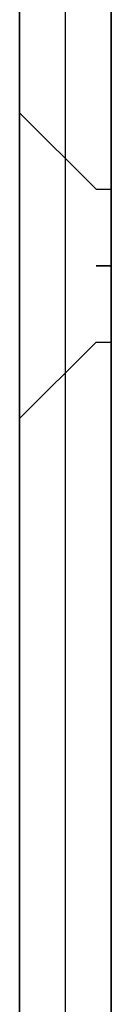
# Model space of a CAD drawing. Header units: millimetres. Extents: x -443 to 78, y -75 to 91.
# Tile 24 of 40: x -75.42 to -74.22, y 49.34 to 62.22. Entities that reach past the tile are written whole.
import ezdxf

# ---------------------------------------------------------------- set-up
doc = ezdxf.new("R2010")
doc.units = ezdxf.units.MM
doc.header["$MEASUREMENT"] = 0
doc.layers.add('Predefinito', color=5, linetype='Continuous')

msp = doc.modelspace()

# ---------------------------------------------------------------- linework, layer by layer
at = {"layer": 'Predefinito', "extrusion": (1, 0, 0)}
for points in [[(89.809, 37.552), (39.125, 150.656)], [(88.714, 37.062), (38.03, 150.165)], [(59, 28), (59.044, 28), (59.089, 28.002), (59.134, 28.005), (59.18, 28.008), (59.225, 28.013), (59.271, 28.018), (59.318, 28.025), (59.364, 28.033), (59.41, 28.043), (59.457, 28.053), (59.504, 28.064), (59.55, 28.077), (59.597, 28.091), (59.643, 28.106), (59.69, 28.123), (59.736, 28.14), (59.782, 28.159), (59.828, 28.179), (59.873, 28.201), (59.919, 28.223), (59.963, 28.247), (60.008, 28.272), (60.051, 28.299), (60.094, 28.326), (60.137, 28.355), (60.179, 28.384), (60.22, 28.415), (60.261, 28.447), (60.3, 28.48), (60.339, 28.515), (60.377, 28.55), (60.414, 28.586), (60.45, 28.623), (60.485, 28.661), (60.52, 28.7), (60.553, 28.739), (60.585, 28.78), (60.616, 28.821), (60.645, 28.863), (60.674, 28.906), (60.701, 28.949), (60.728, 28.992), (60.753, 29.037), (60.777, 29.081), (60.799, 29.127), (60.821, 29.172), (60.841, 29.218), (60.86, 29.264), (60.877, 29.31), (60.894, 29.357), (60.909, 29.403), (60.923, 29.45), (60.936, 29.496), (60.947, 29.543), (60.957, 29.59), (60.967, 29.636), (60.975, 29.682), (60.982, 29.729), (60.987, 29.775), (60.992, 29.82), (60.995, 29.866), (60.998, 29.911), (61, 29.956), (61, 30), (61, 30.044), (60.998, 30.089), (60.995, 30.134), (60.992, 30.18), (60.987, 30.225), (60.982, 30.271), (60.975, 30.318), (60.967, 30.364), (60.957, 30.41), (60.947, 30.457), (60.936, 30.504), (60.923, 30.55), (60.909, 30.597), (60.894, 30.643), (60.877, 30.69), (60.86, 30.736), (60.841, 30.782), (60.821, 30.828), (60.799, 30.873), (60.777, 30.919), (60.753, 30.963), (60.728, 31.008), (60.701, 31.051), (60.674, 31.094), (60.645, 31.137), (60.616, 31.179), (60.585, 31.22), (60.553, 31.261), (60.52, 31.3), (60.485, 31.339), (60.45, 31.377), (60.414, 31.414), (60.377, 31.45), (60.339, 31.485), (60.3, 31.52), (60.261, 31.553), (60.22, 31.585), (60.179, 31.616), (60.137, 31.645), (60.094, 31.674), (60.051, 31.701), (60.008, 31.728), (59.963, 31.753), (59.919, 31.777), (59.873, 31.799), (59.828, 31.821), (59.782, 31.841), (59.736, 31.86), (59.69, 31.877), (59.643, 31.894), (59.597, 31.909), (59.55, 31.923), (59.504, 31.936), (59.457, 31.947), (59.41, 31.957), (59.364, 31.967), (59.318, 31.975), (59.271, 31.982), (59.225, 31.987), (59.18, 31.992), (59.134, 31.995), (59.089, 31.998), (59.044, 32), (59, 32)], [(59, 31.5), (59.033, 31.5), (59.067, 31.499), (59.101, 31.497), (59.135, 31.494), (59.169, 31.49), (59.204, 31.486), (59.238, 31.481), (59.273, 31.475), (59.308, 31.468), (59.343, 31.46), (59.378, 31.452), (59.413, 31.442), (59.448, 31.432), (59.483, 31.42), (59.517, 31.408), (59.552, 31.395), (59.587, 31.381), (59.621, 31.365), (59.655, 31.349), (59.689, 31.332), (59.722, 31.315), (59.756, 31.296), (59.788, 31.276), (59.821, 31.255), (59.853, 31.234), (59.884, 31.212), (59.915, 31.189), (59.945, 31.165), (59.975, 31.14), (60.004, 31.114), (60.033, 31.088), (60.061, 31.061), (60.088, 31.033), (60.114, 31.004), (60.14, 30.975), (60.165, 30.945), (60.189, 30.915), (60.212, 30.884), (60.234, 30.853), (60.255, 30.821), (60.276, 30.788), (60.296, 30.756), (60.315, 30.722), (60.332, 30.689), (60.349, 30.655), (60.365, 30.621), (60.381, 30.587), (60.395, 30.552), (60.408, 30.517), (60.42, 30.483), (60.432, 30.448), (60.442, 30.413), (60.452, 30.378), (60.46, 30.343), (60.468, 30.308), (60.475, 30.273), (60.481, 30.238), (60.486, 30.204), (60.49, 30.169), (60.494, 30.135), (60.497, 30.101), (60.499, 30.067), (60.5, 30.033), (60.5, 30), (60.5, 29.967), (60.499, 29.933), (60.497, 29.899), (60.494, 29.865), (60.49, 29.831), (60.486, 29.796), (60.481, 29.762), (60.475, 29.727), (60.468, 29.692), (60.46, 29.657), (60.452, 29.622), (60.442, 29.587), (60.432, 29.552), (60.42, 29.517), (60.408, 29.483), (60.395, 29.448), (60.381, 29.413), (60.365, 29.379), (60.349, 29.345), (60.332, 29.311), (60.315, 29.278), (60.296, 29.244), (60.276, 29.212), (60.255, 29.179), (60.234, 29.147), (60.212, 29.116), (60.189, 29.085), (60.165, 29.055), (60.14, 29.025), (60.114, 28.996), (60.088, 28.967), (60.061, 28.939), (60.033, 28.912), (60.004, 28.886), (59.975, 28.86), (59.945, 28.835), (59.915, 28.811), (59.884, 28.788), (59.853, 28.766), (59.821, 28.745), (59.788, 28.724), (59.756, 28.704), (59.722, 28.685), (59.689, 28.668), (59.655, 28.651), (59.621, 28.635), (59.587, 28.619), (59.552, 28.605), (59.517, 28.592), (59.483, 28.58), (59.448, 28.568), (59.413, 28.558), (59.378, 28.548), (59.343, 28.54), (59.308, 28.532), (59.273, 28.525), (59.238, 28.519), (59.204, 28.514), (59.169, 28.51), (59.135, 28.506), (59.101, 28.503), (59.067, 28.501), (59.033, 28.5), (59, 28.5)], [(59, 31), (59.022, 31), (59.045, 30.999), (59.067, 30.998), (59.09, 30.996), (59.113, 30.994), (59.136, 30.991), (59.159, 30.987), (59.182, 30.983), (59.205, 30.979), (59.229, 30.974), (59.252, 30.968), (59.275, 30.961), (59.298, 30.954), (59.322, 30.947), (59.345, 30.939), (59.368, 30.93), (59.391, 30.92), (59.414, 30.91), (59.437, 30.9), (59.459, 30.888), (59.482, 30.876), (59.504, 30.864), (59.526, 30.851), (59.547, 30.837), (59.568, 30.823), (59.589, 30.808), (59.61, 30.792), (59.63, 30.776), (59.65, 30.76), (59.67, 30.743), (59.689, 30.725), (59.707, 30.707), (59.725, 30.689), (59.743, 30.67), (59.76, 30.65), (59.776, 30.63), (59.792, 30.61), (59.808, 30.589), (59.823, 30.568), (59.837, 30.547), (59.851, 30.526), (59.864, 30.504), (59.876, 30.482), (59.888, 30.459), (59.9, 30.437), (59.91, 30.414), (59.92, 30.391), (59.93, 30.368), (59.939, 30.345), (59.947, 30.322), (59.954, 30.298), (59.961, 30.275), (59.968, 30.252), (59.974, 30.229), (59.979, 30.205), (59.983, 30.182), (59.987, 30.159), (59.991, 30.136), (59.994, 30.113), (59.996, 30.09), (59.998, 30.067), (59.999, 30.045), (60, 30.022), (60, 30), (60, 29.978), (59.999, 29.955), (59.998, 29.933), (59.996, 29.91), (59.994, 29.887), (59.991, 29.864), (59.987, 29.841), (59.983, 29.818), (59.979, 29.795), (59.974, 29.771), (59.968, 29.748), (59.961, 29.725), (59.954, 29.702), (59.947, 29.678), (59.939, 29.655), (59.93, 29.632), (59.92, 29.609), (59.91, 29.586), (59.9, 29.563), (59.888, 29.541), (59.876, 29.518), (59.864, 29.496), (59.851, 29.474), (59.837, 29.453), (59.823, 29.432), (59.808, 29.411), (59.792, 29.39), (59.776, 29.37), (59.76, 29.35), (59.743, 29.33), (59.725, 29.311), (59.707, 29.293), (59.689, 29.275), (59.67, 29.257), (59.65, 29.24), (59.63, 29.224), (59.61, 29.208), (59.589, 29.192), (59.568, 29.177), (59.547, 29.163), (59.526, 29.149), (59.504, 29.136), (59.482, 29.124), (59.459, 29.112), (59.437, 29.1), (59.414, 29.09), (59.391, 29.08), (59.368, 29.07), (59.345, 29.061), (59.322, 29.053), (59.298, 29.046), (59.275, 29.039), (59.252, 29.032), (59.229, 29.026), (59.205, 29.021), (59.182, 29.017), (59.159, 29.013), (59.136, 29.009), (59.113, 29.006), (59.09, 29.004), (59.067, 29.002), (59.045, 29.001), (59.022, 29), (59, 29)], [(59, 29), (59.022, 29), (59.045, 29.001), (59.067, 29.002), (59.09, 29.004), (59.113, 29.006), (59.136, 29.009), (59.159, 29.013), (59.182, 29.017), (59.205, 29.021), (59.229, 29.026), (59.252, 29.032), (59.275, 29.039), (59.298, 29.046), (59.322, 29.053), (59.345, 29.061), (59.368, 29.07), (59.391, 29.08), (59.414, 29.09), (59.437, 29.1), (59.459, 29.112), (59.482, 29.124), (59.504, 29.136), (59.526, 29.149), (59.547, 29.163), (59.568, 29.177), (59.589, 29.192), (59.61, 29.208), (59.63, 29.224), (59.65, 29.24), (59.67, 29.257), (59.689, 29.275), (59.707, 29.293), (59.725, 29.311), (59.743, 29.33), (59.76, 29.35), (59.776, 29.37), (59.792, 29.39), (59.808, 29.411), (59.823, 29.432), (59.837, 29.453), (59.851, 29.474), (59.864, 29.496), (59.876, 29.518), (59.888, 29.541), (59.9, 29.563), (59.91, 29.586), (59.92, 29.609), (59.93, 29.632), (59.939, 29.655), (59.947, 29.678), (59.954, 29.702), (59.961, 29.725), (59.968, 29.748), (59.974, 29.771), (59.979, 29.795), (59.983, 29.818), (59.987, 29.841), (59.991, 29.864), (59.994, 29.887), (59.996, 29.91), (59.998, 29.933), (59.999, 29.955), (60, 29.978), (60, 30), (60, 30.022), (59.999, 30.045), (59.998, 30.067), (59.996, 30.09), (59.994, 30.113), (59.991, 30.136), (59.987, 30.159), (59.983, 30.182), (59.979, 30.205), (59.974, 30.229), (59.968, 30.252), (59.961, 30.275), (59.954, 30.298), (59.947, 30.322), (59.939, 30.345), (59.93, 30.368), (59.92, 30.391), (59.91, 30.414), (59.9, 30.437), (59.888, 30.459), (59.876, 30.482), (59.864, 30.504), (59.851, 30.526), (59.837, 30.547), (59.823, 30.568), (59.808, 30.589), (59.792, 30.61), (59.776, 30.63), (59.76, 30.65), (59.743, 30.67), (59.725, 30.689), (59.707, 30.707), (59.689, 30.725), (59.67, 30.743), (59.65, 30.76), (59.63, 30.776), (59.61, 30.792), (59.589, 30.808), (59.568, 30.823), (59.547, 30.837), (59.526, 30.851), (59.504, 30.864), (59.482, 30.876), (59.459, 30.888), (59.437, 30.9), (59.414, 30.91), (59.391, 30.92), (59.368, 30.93), (59.345, 30.939), (59.322, 30.947), (59.298, 30.954), (59.275, 30.961), (59.252, 30.968), (59.229, 30.974), (59.205, 30.979), (59.182, 30.983), (59.159, 30.987), (59.136, 30.991), (59.113, 30.994), (59.09, 30.996), (59.067, 30.998), (59.045, 30.999), (59.022, 31), (59, 31)], [(59, 31), (59.022, 31), (59.045, 30.999), (59.067, 30.998), (59.09, 30.996), (59.113, 30.994), (59.136, 30.991), (59.159, 30.987), (59.182, 30.983), (59.205, 30.979), (59.229, 30.974), (59.252, 30.968), (59.275, 30.961), (59.298, 30.954), (59.322, 30.947), (59.345, 30.939), (59.368, 30.93), (59.391, 30.92), (59.414, 30.91), (59.437, 30.9), (59.459, 30.888), (59.482, 30.876), (59.504, 30.864), (59.526, 30.851), (59.547, 30.837), (59.568, 30.823), (59.589, 30.808), (59.61, 30.792), (59.63, 30.776), (59.65, 30.76), (59.67, 30.743), (59.689, 30.725), (59.707, 30.707), (59.725, 30.689), (59.743, 30.67), (59.76, 30.65), (59.776, 30.63), (59.792, 30.61), (59.808, 30.589), (59.823, 30.568), (59.837, 30.547), (59.851, 30.526), (59.864, 30.504), (59.876, 30.482), (59.888, 30.459), (59.9, 30.437), (59.91, 30.414), (59.92, 30.391), (59.93, 30.368), (59.939, 30.345), (59.947, 30.322), (59.954, 30.298), (59.961, 30.275), (59.968, 30.252), (59.974, 30.229), (59.979, 30.205), (59.983, 30.182), (59.987, 30.159), (59.991, 30.136), (59.994, 30.113), (59.996, 30.09), (59.998, 30.067), (59.999, 30.045), (60, 30.022), (60, 30), (60, 29.978), (59.999, 29.955), (59.998, 29.933), (59.996, 29.91), (59.994, 29.887), (59.991, 29.864), (59.987, 29.841), (59.983, 29.818), (59.979, 29.795), (59.974, 29.771), (59.968, 29.748), (59.961, 29.725), (59.954, 29.702), (59.947, 29.678), (59.939, 29.655), (59.93, 29.632), (59.92, 29.609), (59.91, 29.586), (59.9, 29.563), (59.888, 29.541), (59.876, 29.518), (59.864, 29.496), (59.851, 29.474), (59.837, 29.453), (59.823, 29.432), (59.808, 29.411), (59.792, 29.39), (59.776, 29.37), (59.76, 29.35), (59.743, 29.33), (59.725, 29.311), (59.707, 29.293), (59.689, 29.275), (59.67, 29.257), (59.65, 29.24), (59.63, 29.224), (59.61, 29.208), (59.589, 29.192), (59.568, 29.177), (59.547, 29.163), (59.526, 29.149), (59.504, 29.136), (59.482, 29.124), (59.459, 29.112), (59.437, 29.1), (59.414, 29.09), (59.391, 29.08), (59.368, 29.07), (59.345, 29.061), (59.322, 29.053), (59.298, 29.046), (59.275, 29.039), (59.252, 29.032), (59.229, 29.026), (59.205, 29.021), (59.182, 29.017), (59.159, 29.013), (59.136, 29.009), (59.113, 29.006), (59.09, 29.004), (59.067, 29.002), (59.045, 29.001), (59.022, 29), (59, 29)], [(59, 28), (58.956, 28), (58.911, 28.002), (58.866, 28.005), (58.82, 28.008), (58.775, 28.013), (58.729, 28.018), (58.682, 28.025), (58.636, 28.033), (58.59, 28.043), (58.543, 28.053), (58.496, 28.064), (58.45, 28.077), (58.403, 28.091), (58.357, 28.106), (58.31, 28.123), (58.264, 28.14), (58.218, 28.159), (58.172, 28.179), (58.127, 28.201), (58.081, 28.223), (58.037, 28.247), (57.992, 28.272), (57.949, 28.299), (57.906, 28.326), (57.863, 28.355), (57.821, 28.384), (57.78, 28.415), (57.739, 28.447), (57.7, 28.48), (57.661, 28.515), (57.623, 28.55), (57.586, 28.586), (57.55, 28.623), (57.515, 28.661), (57.48, 28.7), (57.447, 28.739), (57.415, 28.78), (57.384, 28.821), (57.355, 28.863), (57.326, 28.906), (57.299, 28.949), (57.272, 28.992), (57.247, 29.037), (57.223, 29.081), (57.201, 29.127), (57.179, 29.172), (57.159, 29.218), (57.14, 29.264), (57.123, 29.31), (57.106, 29.357), (57.091, 29.403), (57.077, 29.45), (57.064, 29.496), (57.053, 29.543), (57.043, 29.59), (57.033, 29.636), (57.025, 29.682), (57.018, 29.729), (57.013, 29.775), (57.008, 29.82), (57.005, 29.866), (57.002, 29.911), (57, 29.956), (57, 30), (57, 30.044), (57.002, 30.089), (57.005, 30.134), (57.008, 30.18), (57.013, 30.225), (57.018, 30.271), (57.025, 30.318), (57.033, 30.364), (57.043, 30.41), (57.053, 30.457), (57.064, 30.504), (57.077, 30.55), (57.091, 30.597), (57.106, 30.643), (57.123, 30.69), (57.14, 30.736), (57.159, 30.782), (57.179, 30.828), (57.201, 30.873), (57.223, 30.919), (57.247, 30.963), (57.272, 31.008), (57.299, 31.051), (57.326, 31.094), (57.355, 31.137), (57.384, 31.179), (57.415, 31.22), (57.447, 31.261), (57.48, 31.3), (57.515, 31.339), (57.55, 31.377), (57.586, 31.414), (57.623, 31.45), (57.661, 31.485), (57.7, 31.52), (57.739, 31.553), (57.78, 31.585), (57.821, 31.616), (57.863, 31.645), (57.906, 31.674), (57.949, 31.701), (57.992, 31.728), (58.037, 31.753), (58.081, 31.777), (58.127, 31.799), (58.172, 31.821), (58.218, 31.841), (58.264, 31.86), (58.31, 31.877), (58.357, 31.894), (58.403, 31.909), (58.45, 31.923), (58.496, 31.936), (58.543, 31.947), (58.59, 31.957), (58.636, 31.967), (58.682, 31.975), (58.729, 31.982), (58.775, 31.987), (58.82, 31.992), (58.866, 31.995), (58.911, 31.998), (58.956, 32), (59, 32)], [(59, 28.5), (58.967, 28.5), (58.933, 28.501), (58.899, 28.503), (58.865, 28.506), (58.831, 28.51), (58.796, 28.514), (58.762, 28.519), (58.727, 28.525), (58.692, 28.532), (58.657, 28.54), (58.622, 28.548), (58.587, 28.558), (58.552, 28.568), (58.517, 28.58), (58.483, 28.592), (58.448, 28.605), (58.413, 28.619), (58.379, 28.635), (58.345, 28.651), (58.311, 28.668), (58.278, 28.685), (58.244, 28.704), (58.212, 28.724), (58.179, 28.745), (58.147, 28.766), (58.116, 28.788), (58.085, 28.811), (58.055, 28.835), (58.025, 28.86), (57.996, 28.886), (57.967, 28.912), (57.939, 28.939), (57.912, 28.967), (57.886, 28.996), (57.86, 29.025), (57.835, 29.055), (57.811, 29.085), (57.788, 29.116), (57.766, 29.147), (57.745, 29.179), (57.724, 29.212), (57.704, 29.244), (57.685, 29.278), (57.668, 29.311), (57.651, 29.345), (57.635, 29.379), (57.619, 29.413), (57.605, 29.448), (57.592, 29.483), (57.58, 29.517), (57.568, 29.552), (57.558, 29.587), (57.548, 29.622), (57.54, 29.657), (57.532, 29.692), (57.525, 29.727), (57.519, 29.762), (57.514, 29.796), (57.51, 29.831), (57.506, 29.865), (57.503, 29.899), (57.501, 29.933), (57.5, 29.967), (57.5, 30), (57.5, 30.033), (57.501, 30.067), (57.503, 30.101), (57.506, 30.135), (57.51, 30.169), (57.514, 30.204), (57.519, 30.238), (57.525, 30.273), (57.532, 30.308), (57.54, 30.343), (57.548, 30.378), (57.558, 30.413), (57.568, 30.448), (57.58, 30.483), (57.592, 30.517), (57.605, 30.552), (57.619, 30.587), (57.635, 30.621), (57.651, 30.655), (57.668, 30.689), (57.685, 30.722), (57.704, 30.756), (57.724, 30.788), (57.745, 30.821), (57.766, 30.853), (57.788, 30.884), (57.811, 30.915), (57.835, 30.945), (57.86, 30.975), (57.886, 31.004), (57.912, 31.033), (57.939, 31.061), (57.967, 31.088), (57.996, 31.114), (58.025, 31.14), (58.055, 31.165), (58.085, 31.189), (58.116, 31.212), (58.147, 31.234), (58.179, 31.255), (58.212, 31.276), (58.244, 31.296), (58.278, 31.315), (58.311, 31.332), (58.345, 31.349), (58.379, 31.365), (58.413, 31.381), (58.448, 31.395), (58.483, 31.408), (58.517, 31.42), (58.552, 31.432), (58.587, 31.442), (58.622, 31.452), (58.657, 31.46), (58.692, 31.468), (58.727, 31.475), (58.762, 31.481), (58.796, 31.486), (58.831, 31.49), (58.865, 31.494), (58.899, 31.497), (58.933, 31.499), (58.967, 31.5), (59, 31.5)], [(59, 31), (58.978, 31), (58.955, 30.999), (58.933, 30.998), (58.91, 30.996), (58.887, 30.994), (58.864, 30.991), (58.841, 30.987), (58.818, 30.983), (58.795, 30.979), (58.771, 30.974), (58.748, 30.968), (58.725, 30.961), (58.702, 30.954), (58.678, 30.947), (58.655, 30.939), (58.632, 30.93), (58.609, 30.92), (58.586, 30.91), (58.563, 30.9), (58.541, 30.888), (58.518, 30.876), (58.496, 30.864), (58.474, 30.851), (58.453, 30.837), (58.432, 30.823), (58.411, 30.808), (58.39, 30.792), (58.37, 30.776), (58.35, 30.76), (58.33, 30.743), (58.311, 30.725), (58.293, 30.707), (58.275, 30.689), (58.257, 30.67), (58.24, 30.65), (58.224, 30.63), (58.208, 30.61), (58.192, 30.589), (58.177, 30.568), (58.163, 30.547), (58.149, 30.526), (58.136, 30.504), (58.124, 30.482), (58.112, 30.459), (58.1, 30.437), (58.09, 30.414), (58.08, 30.391), (58.07, 30.368), (58.061, 30.345), (58.053, 30.322), (58.046, 30.298), (58.039, 30.275), (58.032, 30.252), (58.026, 30.229), (58.021, 30.205), (58.017, 30.182), (58.013, 30.159), (58.009, 30.136), (58.006, 30.113), (58.004, 30.09), (58.002, 30.067), (58.001, 30.045), (58, 30.022), (58, 30), (58, 29.978), (58.001, 29.955), (58.002, 29.933), (58.004, 29.91), (58.006, 29.887), (58.009, 29.864), (58.013, 29.841), (58.017, 29.818), (58.021, 29.795), (58.026, 29.771), (58.032, 29.748), (58.039, 29.725), (58.046, 29.702), (58.053, 29.678), (58.061, 29.655), (58.07, 29.632), (58.08, 29.609), (58.09, 29.586), (58.1, 29.563), (58.112, 29.541), (58.124, 29.518), (58.136, 29.496), (58.149, 29.474), (58.163, 29.453), (58.177, 29.432), (58.192, 29.411), (58.208, 29.39), (58.224, 29.37), (58.24, 29.35), (58.257, 29.33), (58.275, 29.311), (58.293, 29.293), (58.311, 29.275), (58.33, 29.257), (58.35, 29.24), (58.37, 29.224), (58.39, 29.208), (58.411, 29.192), (58.432, 29.177), (58.453, 29.163), (58.474, 29.149), (58.496, 29.136), (58.518, 29.124), (58.541, 29.112), (58.563, 29.1), (58.586, 29.09), (58.609, 29.08), (58.632, 29.07), (58.655, 29.061), (58.678, 29.053), (58.702, 29.046), (58.725, 29.039), (58.748, 29.032), (58.771, 29.026), (58.795, 29.021), (58.818, 29.017), (58.841, 29.013), (58.864, 29.009), (58.887, 29.006), (58.91, 29.004), (58.933, 29.002), (58.955, 29.001), (58.978, 29), (59, 29)], [(59, 31), (58.978, 31), (58.955, 30.999), (58.933, 30.998), (58.91, 30.996), (58.887, 30.994), (58.864, 30.991), (58.841, 30.987), (58.818, 30.983), (58.795, 30.979), (58.771, 30.974), (58.748, 30.968), (58.725, 30.961), (58.702, 30.954), (58.678, 30.947), (58.655, 30.939), (58.632, 30.93), (58.609, 30.92), (58.586, 30.91), (58.563, 30.9), (58.541, 30.888), (58.518, 30.876), (58.496, 30.864), (58.474, 30.851), (58.453, 30.837), (58.432, 30.823), (58.411, 30.808), (58.39, 30.792), (58.37, 30.776), (58.35, 30.76), (58.33, 30.743), (58.311, 30.725), (58.293, 30.707), (58.275, 30.689), (58.257, 30.67), (58.24, 30.65), (58.224, 30.63), (58.208, 30.61), (58.192, 30.589), (58.177, 30.568), (58.163, 30.547), (58.149, 30.526), (58.136, 30.504), (58.124, 30.482), (58.112, 30.459), (58.1, 30.437), (58.09, 30.414), (58.08, 30.391), (58.07, 30.368), (58.061, 30.345), (58.053, 30.322), (58.046, 30.298), (58.039, 30.275), (58.032, 30.252), (58.026, 30.229), (58.021, 30.205), (58.017, 30.182), (58.013, 30.159), (58.009, 30.136), (58.006, 30.113), (58.004, 30.09), (58.002, 30.067), (58.001, 30.045), (58, 30.022), (58, 30), (58, 29.978), (58.001, 29.955), (58.002, 29.933), (58.004, 29.91), (58.006, 29.887), (58.009, 29.864), (58.013, 29.841), (58.017, 29.818), (58.021, 29.795), (58.026, 29.771), (58.032, 29.748), (58.039, 29.725), (58.046, 29.702), (58.053, 29.678), (58.061, 29.655), (58.07, 29.632), (58.08, 29.609), (58.09, 29.586), (58.1, 29.563), (58.112, 29.541), (58.124, 29.518), (58.136, 29.496), (58.149, 29.474), (58.163, 29.453), (58.177, 29.432), (58.192, 29.411), (58.208, 29.39), (58.224, 29.37), (58.24, 29.35), (58.257, 29.33), (58.275, 29.311), (58.293, 29.293), (58.311, 29.275), (58.33, 29.257), (58.35, 29.24), (58.37, 29.224), (58.39, 29.208), (58.411, 29.192), (58.432, 29.177), (58.453, 29.163), (58.474, 29.149), (58.496, 29.136), (58.518, 29.124), (58.541, 29.112), (58.563, 29.1), (58.586, 29.09), (58.609, 29.08), (58.632, 29.07), (58.655, 29.061), (58.678, 29.053), (58.702, 29.046), (58.725, 29.039), (58.748, 29.032), (58.771, 29.026), (58.795, 29.021), (58.818, 29.017), (58.841, 29.013), (58.864, 29.009), (58.887, 29.006), (58.91, 29.004), (58.933, 29.002), (58.955, 29.001), (58.978, 29), (59, 29)], [(59, 29), (58.978, 29), (58.955, 29.001), (58.933, 29.002), (58.91, 29.004), (58.887, 29.006), (58.864, 29.009), (58.841, 29.013), (58.818, 29.017), (58.795, 29.021), (58.771, 29.026), (58.748, 29.032), (58.725, 29.039), (58.702, 29.046), (58.678, 29.053), (58.655, 29.061), (58.632, 29.07), (58.609, 29.08), (58.586, 29.09), (58.563, 29.1), (58.541, 29.112), (58.518, 29.124), (58.496, 29.136), (58.474, 29.149), (58.453, 29.163), (58.432, 29.177), (58.411, 29.192), (58.39, 29.208), (58.37, 29.224), (58.35, 29.24), (58.33, 29.257), (58.311, 29.275), (58.293, 29.293), (58.275, 29.311), (58.257, 29.33), (58.24, 29.35), (58.224, 29.37), (58.208, 29.39), (58.192, 29.411), (58.177, 29.432), (58.163, 29.453), (58.149, 29.474), (58.136, 29.496), (58.124, 29.518), (58.112, 29.541), (58.1, 29.563), (58.09, 29.586), (58.08, 29.609), (58.07, 29.632), (58.061, 29.655), (58.053, 29.678), (58.046, 29.702), (58.039, 29.725), (58.032, 29.748), (58.026, 29.771), (58.021, 29.795), (58.017, 29.818), (58.013, 29.841), (58.009, 29.864), (58.006, 29.887), (58.004, 29.91), (58.002, 29.933), (58.001, 29.955), (58, 29.978), (58, 30), (58, 30.022), (58.001, 30.045), (58.002, 30.067), (58.004, 30.09), (58.006, 30.113), (58.009, 30.136), (58.013, 30.159), (58.017, 30.182), (58.021, 30.205), (58.026, 30.229), (58.032, 30.252), (58.039, 30.275), (58.046, 30.298), (58.053, 30.322), (58.061, 30.345), (58.07, 30.368), (58.08, 30.391), (58.09, 30.414), (58.1, 30.437), (58.112, 30.459), (58.124, 30.482), (58.136, 30.504), (58.149, 30.526), (58.163, 30.547), (58.177, 30.568), (58.192, 30.589), (58.208, 30.61), (58.224, 30.63), (58.24, 30.65), (58.257, 30.67), (58.275, 30.689), (58.293, 30.707), (58.311, 30.725), (58.33, 30.743), (58.35, 30.76), (58.37, 30.776), (58.39, 30.792), (58.411, 30.808), (58.432, 30.823), (58.453, 30.837), (58.474, 30.851), (58.496, 30.864), (58.518, 30.876), (58.541, 30.888), (58.563, 30.9), (58.586, 30.91), (58.609, 30.92), (58.632, 30.93), (58.655, 30.939), (58.678, 30.947), (58.702, 30.954), (58.725, 30.961), (58.748, 30.968), (58.771, 30.974), (58.795, 30.979), (58.818, 30.983), (58.841, 30.987), (58.864, 30.991), (58.887, 30.994), (58.91, 30.996), (58.933, 30.998), (58.955, 30.999), (58.978, 31), (59, 31)], [(57.928, 105.76), (57.928, 108.695)]]:
    msp.add_lwpolyline(points, dxfattribs=at)
at = {"layer": 'Predefinito'}
for points in [[(-75.422, 75), (-75.422, -75)], [(-75.422, 75), (-75.422, 60.96)], [(-74.222, -75), (-74.222, 75)], [(-74.222, 59.917), (-74.222, 75)], [(-75.422, -65), (-75.422, 65)], [(-74.822, -65), (-74.822, 65)], [(-74.222, 65), (-74.222, -65)], [(-74.422, 60), (-75.422, 61)], [(-74.422, 60), (-74.222, 60)], [(-74.422, 59), (-74.222, 59)], [(-74.222, 59), (-74.422, 59)], [(-74.222, -58.316), (-74.222, 58.083)], [(-74.422, 58), (-75.422, 57)], [(-74.422, 58), (-74.222, 58)], [(-75.422, 57.04), (-75.422, -57.286)]]:
    msp.add_lwpolyline(points, dxfattribs=at)
at = {"layer": 'Predefinito', "extrusion": (0, 1, 0)}
for points in [[(74.422, 29), (75.422, 28)], [(75.422, 32), (74.422, 31)]]:
    msp.add_lwpolyline(points, dxfattribs=at)

doc.saveas('drawing.dxf')
